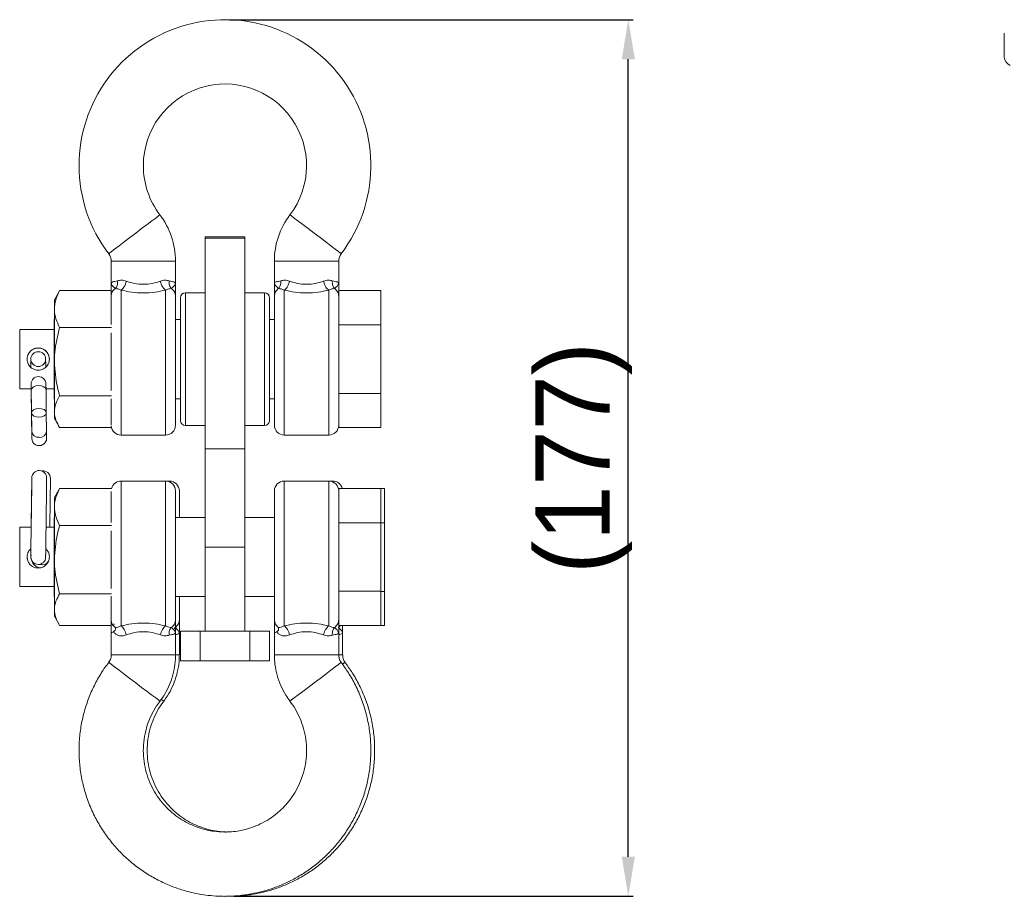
# Model space of a CAD drawing. Header units: millimetres. Extents: x 249 to 2086, y 62 to 446.
# Tile 3 of 6: x 1270 to 1469, y 242 to 419. Entities that reach past the tile are written whole.
import ezdxf

# ---------------------------------------------------------------- set-up
doc = ezdxf.new("R2010")
doc.units = ezdxf.units.MM
doc.header["$PDSIZE"] = -1
doc.dimstyles.new('ISO-25', dxfattribs={"dimtxt": 2.5, "dimasz": 2.5, "dimexe": 1.25, "dimexo": 0.625, "dimtad": 1, "dimtxsty": 'Standard', "dimcen": 2.5, "dimadec": 0, "dimazin": 0, "dimtfac": 1, "dimtmove": 0, "dimatfit": 3, "dimfxl": 0, "dimarcsym": 0})

# ---------------------------------------------------------------- blocks, each defined once
blk = doc.blocks.new('*D6')
at = {"color": 0, "lineweight": -2}
for p, q in [((1312.11, 419.37), (1393.67, 419.37)), ((1392.67, 250.08), (1392.67, 411.37)), ((1312.89, 242.08), (1393.67, 242.08))]:
    blk.add_line(p, q, dxfattribs=at)
at = {"color": 0}
for points in [[(1391.34, 411.37), (1394, 411.37), (1392.67, 419.37)], [(1391.34, 250.08), (1394, 250.08), (1392.67, 242.08)]]:
    blk.add_solid(points, dxfattribs=at)
at = {"layer": 'Defpoints', "color": 0}
for p in [(1311.11, 419.37), (1392.67, 419.37), (1311.89, 242.08)]:
    blk.add_point(p, dxfattribs=at)
at = {"color": 0, "insert": (1383.65, 330.72), "char_height": 15, "attachment_point": 5, "rotation": 90}
blk.add_mtext('(177)', dxfattribs=at)

msp = doc.modelspace()

# ---------------------------------------------------------------- linework, layer by layer
at = {"color": 7, "linetype": 'Continuous', "lineweight": 15}
for p, q in [((1468.7, 416.67), (1468.7, 411.77)), ((1315.11, 375.45), (1307.11, 375.45)), ((1307.11, 375.18), (1307.11, 375.45)), ((1315.11, 375.18), (1307.11, 375.18)), ((1307.11, 375.18), (1307.11, 332.6)), ((1315.11, 375.45), (1315.11, 375.18)), ((1315.11, 375.18), (1315.11, 332.6)), ((1288.11, 370.54), (1288.11, 366.07)), ((1301.11, 366.07), (1301.11, 370.54)), ((1321.11, 370.54), (1321.11, 366.07)), ((1334.11, 366.07), (1334.11, 370.54)), ((1277.69, 364.57), (1277.54, 364.25)), ((1288.11, 364.57), (1277.69, 364.57)), ((1334.11, 364.58), (1342.61, 364.58)), ((1342.61, 357.65), (1342.61, 364.58)), ((1277.51, 364.27), (1276.62, 362.72)), ((1276.62, 360.84), (1276.62, 362.72)), ((1302.11, 362.2), (1302.11, 363.12)), ((1307.11, 364.12), (1303.11, 364.12)), ((1319.11, 364.12), (1315.11, 364.12)), ((1320.11, 363.12), (1320.11, 362.2)), ((1334.11, 357.65), (1334.11, 363.26)), ((1276.62, 350.2), (1276.62, 360.84)), ((1302.11, 338.32), (1302.11, 362.2)), ((1320.11, 362.2), (1320.11, 338.32)), ((1276.62, 358.72), (1276.61, 358.72)), ((1276.61, 358.72), (1276.61, 350.73)), ((1302.11, 358.72), (1301.11, 358.72)), ((1321.11, 358.72), (1320.11, 358.72)), ((1276.61, 356.72), (1269.61, 356.72)), ((1269.61, 356.72), (1269.61, 350.73)), ((1288.17, 357.12), (1277.69, 357.12)), ((1334.11, 357.65), (1342.61, 357.65)), ((1334.11, 343.8), (1334.11, 357.65)), ((1342.61, 343.8), (1342.61, 357.65)), ((1269.61, 350.73), (1269.61, 344.72)), ((1271.86, 350.73), (1271.86, 350.72)), ((1274.86, 350.72), (1274.86, 350.73)), ((1276.61, 350.73), (1276.61, 342.72)), ((1276.62, 340.08), (1276.62, 350.2)), ((1269.61, 344.72), (1271.93, 344.72)), ((1271.92, 345.5), (1271.96, 341.92)), ((1271.93, 344.72), (1271.96, 341.9)), ((1271.93, 344.72), (1272.03, 336.12)), ((1271.93, 344.46), (1271.99, 339.85)), ((1274.93, 344.72), (1276.61, 344.72)), ((1274.99, 339.88), (1274.93, 344.5)), ((1276.61, 342.72), (1276.62, 342.72)), ((1288.17, 343.28), (1277.69, 343.28)), ((1301.11, 342.72), (1302.11, 342.72)), ((1320.11, 342.72), (1321.11, 342.72)), ((1334.11, 343.8), (1342.61, 343.8)), ((1334.11, 336.87), (1334.11, 343.8)), ((1342.61, 336.87), (1342.61, 343.8)), ((1275.03, 336.16), (1274.99, 339.87)), ((1276.62, 338.72), (1276.62, 340.08)), ((1276.62, 338.72), (1277.51, 337.19)), ((1288.17, 336.88), (1277.69, 336.88)), ((1303.11, 337.32), (1307.11, 337.32)), ((1315.11, 337.32), (1319.11, 337.32)), ((1334.11, 336.87), (1342.61, 336.87)), ((1290.11, 335.37), (1299.11, 335.37)), ((1323.11, 335.37), (1332.11, 335.37)), ((1307.11, 332.6), (1315.11, 332.6)), ((1307.11, 312.71), (1307.11, 332.6)), ((1315.11, 332.6), (1315.11, 312.71)), ((1272.03, 325.3), (1271.93, 316.25)), ((1277.53, 324.24), (1277.69, 324.57)), ((1288.17, 324.57), (1277.69, 324.57)), ((1299.11, 326.07), (1290.11, 326.07)), ((1299.89, 326.07), (1299.11, 326.07)), ((1332.11, 326.07), (1323.11, 326.07)), ((1332.89, 326.07), (1332.11, 326.07)), ((1334.11, 317.64), (1334.11, 324.58)), ((1334.11, 324.58), (1342.61, 324.58)), ((1342.61, 324.58), (1343.39, 324.58)), ((1342.61, 317.64), (1342.61, 324.58)), ((1343.39, 317.61), (1343.39, 324.58)), ((1277.51, 324.26), (1276.62, 322.72)), ((1276.62, 320.83), (1276.62, 322.72)), ((1271.99, 321.63), (1271.93, 317.01)), ((1271.99, 321.66), (1271.99, 321.63)), ((1276.62, 310.18), (1276.62, 320.83)), ((1271.96, 319.55), (1271.92, 315.74)), ((1271.96, 319.54), (1271.93, 316.72)), ((1271.97, 319.74), (1271.97, 319.7)), ((1276.62, 318.72), (1276.61, 318.72)), ((1276.61, 318.72), (1276.61, 302.72)), ((1307.11, 318.72), (1301.11, 318.72)), ((1321.11, 318.72), (1315.11, 318.72)), ((1271.93, 316.72), (1269.61, 316.72)), ((1269.61, 316.72), (1269.61, 304.72)), ((1276.61, 316.72), (1274.93, 316.72)), ((1288.17, 317.1), (1277.69, 317.1)), ((1334.11, 317.64), (1342.61, 317.64)), ((1334.11, 303.78), (1334.11, 317.64)), ((1342.61, 303.78), (1342.61, 317.64)), ((1342.61, 317.61), (1343.39, 317.61)), ((1343.39, 303.75), (1343.39, 317.61)), ((1271.92, 315.59), (1271.92, 315.56)), ((1315.11, 312.71), (1307.11, 312.71)), ((1307.11, 312.71), (1307.11, 295.72)), ((1315.11, 312.71), (1315.11, 295.72)), ((1271.11, 310.73), (1271.2, 310.17)), ((1271.86, 310.76), (1271.86, 310.69)), ((1271.89, 310.7), (1271.95, 311.06)), ((1276.62, 300.07), (1276.62, 310.18)), ((1269.61, 304.72), (1276.61, 304.72)), ((1276.61, 302.72), (1276.62, 302.72)), ((1288.17, 303.26), (1277.69, 303.26)), ((1301.11, 302.72), (1307.11, 302.72)), ((1315.11, 302.72), (1321.11, 302.72)), ((1342.61, 303.78), (1334.11, 303.78)), ((1334.11, 298.18), (1334.11, 303.78)), ((1342.61, 296.87), (1342.61, 303.78)), ((1343.39, 303.75), (1342.61, 303.75)), ((1343.39, 296.87), (1343.39, 303.75)), ((1276.62, 298.72), (1276.62, 300.07)), ((1276.62, 298.72), (1277.51, 297.19)), ((1288.11, 296.88), (1277.69, 296.88)), ((1288.72, 297.21), (1288.55, 296.88)), ((1334.11, 296.87), (1342.61, 296.87)), ((1342.61, 296.87), (1343.39, 296.87)), ((1288.11, 295.37), (1288.11, 290.91)), ((1300.87, 296.15), (1301.05, 296.45)), ((1301.11, 290.91), (1301.11, 295.37)), ((1301.89, 290.91), (1301.89, 295.37)), ((1302.11, 289.72), (1302.11, 295.72)), ((1302.11, 295.72), (1306.11, 295.72)), ((1306.11, 295.72), (1306.11, 289.72)), ((1306.11, 295.72), (1316.11, 295.72)), ((1315.11, 295.72), (1307.11, 295.72)), ((1316.11, 289.72), (1316.11, 295.72)), ((1316.11, 295.72), (1320.11, 295.72)), ((1320.11, 295.72), (1320.11, 289.72)), ((1321.11, 295.37), (1321.11, 290.91)), ((1334.11, 290.91), (1334.11, 295.37)), ((1334.89, 290.91), (1334.89, 295.37)), ((1306.11, 289.72), (1302.11, 289.72)), ((1306.11, 289.72), (1316.11, 289.72)), ((1320.11, 289.72), (1316.11, 289.72)), ((1311.1, 242.09), (1311.34, 242.09))]:
    msp.add_line(p, q, dxfattribs=at)
at = {"color": 8, "linetype": 'Continuous', "lineweight": 15}
for p, q in [((1290.11, 335.37), (1290.11, 364.69)), ((1299.11, 335.37), (1299.11, 364.69)), ((1323.11, 335.37), (1323.11, 364.69)), ((1332.11, 335.37), (1332.11, 364.69)), ((1303.11, 364.12), (1303.11, 363.13)), ((1303.11, 363.13), (1303.11, 337.32)), ((1319.11, 363.13), (1319.11, 364.12)), ((1319.11, 337.32), (1319.11, 363.13)), ((1290.11, 296.76), (1290.11, 326.07)), ((1299.11, 296.76), (1299.11, 326.07)), ((1299.89, 325.92), (1299.89, 326.07)), ((1323.11, 296.76), (1323.11, 326.07)), ((1332.11, 296.76), (1332.11, 326.07)), ((1332.89, 325.92), (1332.89, 326.07)), ((1271.97, 319.59), (1271.96, 319.55)), ((1271.93, 317.03), (1271.93, 317.01))]:
    msp.add_line(p, q, dxfattribs=at)
at = {"color": 8, "linetype": 'Continuous', "lineweight": 15, "flags": 128}
for points in [[(1287.6, 372.05), (1287.74, 372.16), (1288.15, 372.47), (1288.81, 372.97), (1289.69, 373.64), (1290.73, 374.42), (1291.88, 375.3), (1293.08, 376.21), (1294.27, 377.11), (1295.37, 377.94), (1296.33, 378.67), (1297.11, 379.26), (1297.65, 379.67), (1297.92, 379.88), (1297.96, 379.91)], [(1324.26, 379.91), (1324.29, 379.88), (1324.57, 379.67), (1325.11, 379.26), (1325.88, 378.67), (1326.85, 377.94), (1327.95, 377.11), (1329.14, 376.21), (1330.34, 375.3), (1331.49, 374.42), (1332.53, 373.64), (1333.4, 372.97), (1334.07, 372.47), (1334.48, 372.16), (1334.62, 372.05)], [(1288.11, 370.54), (1288.15, 370.54), (1288.5, 370.54), (1289.18, 370.54), (1290.15, 370.54), (1291.36, 370.54), (1292.74, 370.54), (1294.23, 370.54), (1295.74, 370.54), (1297.18, 370.54), (1298.49, 370.54), (1299.59, 370.54), (1300.42, 370.54), (1300.93, 370.54), (1301.11, 370.54)], [(1321.11, 370.54), (1321.28, 370.54), (1321.8, 370.54), (1322.63, 370.54), (1323.73, 370.54), (1325.03, 370.54), (1326.48, 370.54), (1327.99, 370.54), (1329.47, 370.54), (1330.86, 370.54), (1332.07, 370.54), (1333.04, 370.54), (1333.72, 370.54), (1334.06, 370.54), (1334.11, 370.54)], [(1271.93, 344.46), (1272.04, 344.81), (1272.37, 345.1), (1272.85, 345.31), (1273.42, 345.38)], [(1273.42, 345.38), (1274, 345.32), (1274.49, 345.13), (1274.82, 344.84), (1274.93, 344.5)], [(1301.11, 290.91), (1300.93, 290.91), (1300.42, 290.9), (1299.59, 290.9), (1298.49, 290.9), (1297.18, 290.9), (1295.74, 290.9), (1294.23, 290.9), (1292.74, 290.9), (1291.36, 290.9), (1290.15, 290.9), (1289.18, 290.9), (1288.5, 290.9), (1288.15, 290.91), (1288.11, 290.91)], [(1334.11, 290.91), (1334.06, 290.91), (1333.72, 290.9), (1333.04, 290.9), (1332.07, 290.9), (1330.86, 290.9), (1329.47, 290.9), (1327.99, 290.9), (1326.48, 290.9), (1325.03, 290.9), (1323.73, 290.9), (1322.63, 290.9), (1321.8, 290.9), (1321.28, 290.91), (1321.11, 290.91)], [(1297.96, 281.54), (1297.92, 281.57), (1297.65, 281.78), (1297.11, 282.19), (1296.33, 282.77), (1295.37, 283.5), (1294.27, 284.34), (1293.08, 285.23), (1291.88, 286.14), (1290.73, 287.02), (1289.69, 287.81), (1288.81, 288.47), (1288.15, 288.98), (1287.74, 289.29), (1287.6, 289.4)], [(1334.62, 289.4), (1334.48, 289.29), (1334.07, 288.98), (1333.4, 288.47), (1332.53, 287.81), (1331.49, 287.02), (1330.34, 286.14), (1329.14, 285.23), (1327.95, 284.34), (1326.85, 283.5), (1325.88, 282.77), (1325.11, 282.19), (1324.57, 281.78), (1324.29, 281.57), (1324.26, 281.54)]]:
    msp.add_lwpolyline(points, dxfattribs=at)
at = {"color": 7, "linetype": 'Continuous', "lineweight": 15, "flags": 128}
for points in [[(1271.86, 350.7), (1271.86, 350.5), (1271.87, 349.91), (1271.88, 349.19)], [(1274.88, 349.22), (1274.87, 349.95), (1274.86, 350.54), (1274.86, 350.73)], [(1271.92, 345.66), (1271.92, 345.64), (1271.92, 345.58), (1271.92, 345.48), (1271.92, 345.35), (1271.93, 345.17), (1271.93, 344.97), (1271.93, 344.73), (1271.93, 344.46)], [(1271.93, 344.72), (1271.93, 344.48), (1271.95, 342.7), (1271.98, 340.92), (1272, 339.23), (1272.01, 337.72), (1272.03, 336.45), (1272.04, 335.5), (1272.05, 334.91), (1272.05, 334.7)], [(1274.93, 344.5), (1274.93, 344.76), (1274.93, 345), (1274.92, 345.21), (1274.92, 345.38), (1274.92, 345.52), (1274.92, 345.62), (1274.92, 345.68), (1274.92, 345.7)], [(1271.96, 341.92), (1271.96, 341.88), (1271.97, 341.85), (1271.97, 341.82), (1271.97, 341.8), (1271.97, 341.78), (1271.97, 341.77), (1271.97, 341.76), (1271.97, 341.75)], [(1273.5, 338.96), (1272.93, 339.02), (1272.44, 339.21), (1272.11, 339.5), (1271.99, 339.85), (1272.1, 340.19), (1272.42, 340.49), (1272.91, 340.69), (1273.48, 340.76), (1274.05, 340.7), (1274.54, 340.51), (1274.87, 340.22), (1274.99, 339.88), (1274.88, 339.54), (1274.56, 339.24), (1274.07, 339.04), (1273.5, 338.96)], [(1272.03, 336.12), (1272.04, 335.8), (1272.04, 335.51), (1272.04, 335.27), (1272.05, 335.07), (1272.05, 334.91), (1272.05, 334.8), (1272.05, 334.73), (1272.05, 334.7)], [(1275.05, 334.74), (1275.05, 334.76), (1275.05, 334.83), (1275.05, 334.95), (1275.05, 335.1), (1275.04, 335.31), (1275.04, 335.55), (1275.04, 335.83), (1275.03, 336.16)], [(1272.05, 326.71), (1272.05, 326.51), (1272.04, 325.92), (1272.03, 324.96), (1272.01, 323.7), (1272, 322.18), (1271.98, 320.49), (1271.95, 318.71), (1271.93, 316.93), (1271.91, 315.24), (1271.89, 313.72), (1271.88, 312.46), (1271.87, 311.5), (1271.86, 310.91), (1271.86, 310.71)], [(1272.05, 326.71), (1272.05, 326.69), (1272.05, 326.62), (1272.05, 326.51), (1272.05, 326.35), (1272.04, 326.15), (1272.04, 325.9), (1272.04, 325.62), (1272.03, 325.3)], [(1274.86, 310.67), (1274.86, 310.87), (1274.87, 311.47), (1274.88, 312.42), (1274.89, 313.69), (1274.91, 315.2), (1274.93, 316.89), (1274.95, 318.67), (1274.98, 320.45), (1275, 322.14), (1275.01, 323.66), (1275.03, 324.93), (1275.04, 325.88), (1275.05, 326.47), (1275.05, 326.67)], [(1275.71, 316.72), (1275.71, 316.83), (1275.73, 318.61), (1275.76, 320.39), (1275.78, 322.08), (1275.79, 323.59), (1275.81, 324.86), (1275.82, 325.81), (1275.83, 326.41), (1275.83, 326.61)], [(1271.97, 319.7), (1271.97, 319.7), (1271.97, 319.69), (1271.97, 319.68), (1271.97, 319.66), (1271.97, 319.64), (1271.97, 319.61), (1271.96, 319.58), (1271.96, 319.54)], [(1271.97, 319.7), (1271.97, 319.7), (1271.97, 319.69), (1271.97, 319.68), (1271.97, 319.66), (1271.97, 319.64), (1271.97, 319.62), (1271.96, 319.59), (1271.96, 319.55)], [(1271.93, 317.01), (1271.93, 316.75), (1271.93, 316.72)], [(1271.93, 316.25), (1271.92, 316.1), (1271.92, 315.97), (1271.92, 315.86), (1271.92, 315.76), (1271.92, 315.69), (1271.92, 315.63), (1271.92, 315.6), (1271.92, 315.59)], [(1271.92, 315.74), (1271.92, 315.71), (1271.92, 315.68), (1271.92, 315.65), (1271.92, 315.63), (1271.92, 315.61), (1271.92, 315.6), (1271.92, 315.59), (1271.92, 315.59)], [(1271.86, 310.82), (1271.86, 310.77), (1271.86, 310.76)]]:
    msp.add_lwpolyline(points, dxfattribs=at)
at = {"color": 7, "linetype": 'Continuous', "lineweight": 15}
msp.add_circle((1273.36, 350.73), 1.5, dxfattribs=at)
for centre, radius, start, end in [((1311.11, 389.87), 29.5, 322.8327, 180), ((1470.7, 411.97), 2.01, 185.6945, 245.6254), ((1311.11, 389.87), 16.5, 322.8327, 180), ((1311.11, 389.87), 29.5, 180, 217.1673), ((1311.11, 389.87), 16.5, 180, 217.1673), ((1285.61, 370.54), 15.5, 0, 37.1673), ((1336.61, 370.54), 15.5, 142.8327, 180), ((1285.61, 370.54), 2.5, 0, 37.1673), ((1336.61, 370.54), 2.5, 142.8327, 180), ((1303.11, 363.12), 1, 90, 180), ((1319.11, 363.12), 1, 0, 90), ((1273.36, 350.72), 2.25, 359.9992, 180.0008), ((1273.42, 345.68), 1.5, 0.6899, 180.6899), ((1290.11, 337.37), 2, 185.0452, 270), ((1299.11, 337.37), 2, 270, 0), ((1303.11, 338.32), 1, 180, 270), ((1319.11, 338.32), 1, 270, 0), ((1323.11, 337.37), 2, 180, 270), ((1332.11, 337.37), 2, 270, 0), ((1273.55, 334.72), 1.5, 180.6899, 0.6899), ((1273.55, 326.69), 1.5, 359.3101, 179.3101), ((1274.33, 326.62), 1.5, 359.3101, 100.1485), ((1290.11, 324.07), 2, 90, 165.799), ((1299.11, 324.07), 2, 0, 90), ((1299.89, 324.07), 2, 0, 90), ((1323.11, 324.07), 2, 90, 180), ((1332.11, 324.07), 2, 0, 90), ((1332.89, 324.07), 2, 14.6669, 90), ((1273.36, 310.69), 1.5, 179.3101, 359.3101), ((1273.36, 310.69), 1.5, 180.0001, 269.31), ((1274.14, 310.62), 1.5, 249.9474, 330.074)]:
    msp.add_arc(centre, radius, start, end, dxfattribs=at)
at = {"color": 8, "linetype": 'Continuous', "lineweight": 15}
for centre, radius, start, end in [((1273.36, 350.72), 1.5, 180, 360), ((1273.41, 336.29), 1.39, 186.7823, 275.6998), ((1273.65, 336.29), 1.39, 265.6801, 354.597), ((1301.07, 322.12), 31.22, 270.1717, 271.5077), ((1334.25, 309.71), 18.81, 269.72, 271.9532), ((1309.91, 321.62), 41.08, 307.2942, 308.3473), ((1310.95, 298.61), 20.98, 232.6705, 234.4247)]:
    msp.add_arc(centre, radius, start, end, dxfattribs=at)
at = {"color": 7, "linetype": 'Continuous', "lineweight": 15}
for points, knots in [([(1288.11, 366.07), (1288.17, 366.17), (1288.28, 366.37), (1289.02, 366.48), (1289.39, 366.54)], [0, 0, 0, 0, 0.501946, 1, 1, 1, 1]), ([(1289.39, 366.54), (1289.39, 366.2), (1289.4, 365.6), (1289.09, 365.17), (1288.95, 364.99)], [0, 0, 0, 0, 0.558979, 1, 1, 1, 1]), ([(1289.39, 366.54), (1289.65, 366.62), (1290.17, 366.78), (1290.83, 366.6), (1291.17, 366.51)], [0, 0, 0, 0, 0.499779, 1, 1, 1, 1]), ([(1291.17, 366.51), (1291.11, 366.29), (1291, 365.85), (1290.71, 365.31), (1290.41, 364.91), (1290.21, 364.76), (1290.11, 364.69)], [0, 0, 0, 0, 0.2797888, 0.5595608, 0.7797625, 1, 1, 1, 1]), ([(1291.17, 366.51), (1291.7, 366.33), (1292.75, 365.98), (1294.61, 365.79), (1296.47, 365.98), (1297.52, 366.33), (1298.05, 366.51)], [0, 0, 0, 0, 0.251546, 0.499999, 0.748458, 1, 1, 1, 1]), ([(1298.05, 366.51), (1298.38, 366.6), (1299.05, 366.78), (1299.56, 366.62), (1299.82, 366.54)], [0, 0, 0, 0, 0.50022, 1, 1, 1, 1]), ([(1298.05, 366.51), (1298.11, 366.29), (1298.22, 365.85), (1298.5, 365.31), (1298.81, 364.91), (1299.01, 364.76), (1299.11, 364.69)], [0, 0, 0, 0, 0.279789, 0.559561, 0.779763, 1, 1, 1, 1]), ([(1299.82, 366.54), (1300.01, 366.49), (1300.4, 366.4), (1300.95, 366.35), (1301.05, 366.18), (1301.11, 366.07)], [0, 0, 0, 0, 0.248832, 0.498937, 1, 1, 1, 1]), ([(1299.82, 366.54), (1299.82, 366.2), (1299.82, 365.6), (1300.13, 365.17), (1300.27, 364.99)], [0, 0, 0, 0, 0.558979, 1, 1, 1, 1]), ([(1321.11, 366.07), (1321.17, 366.17), (1321.28, 366.37), (1322.02, 366.48), (1322.39, 366.54)], [0, 0, 0, 0, 0.501946, 1, 1, 1, 1]), ([(1322.39, 366.54), (1322.39, 366.2), (1322.4, 365.6), (1322.09, 365.17), (1321.95, 364.99)], [0, 0, 0, 0, 0.558979, 1, 1, 1, 1]), ([(1322.39, 366.54), (1322.65, 366.62), (1323.17, 366.78), (1323.83, 366.6), (1324.17, 366.51)], [0, 0, 0, 0, 0.4997799, 1, 1, 1, 1]), ([(1324.17, 366.51), (1324.11, 366.29), (1324, 365.85), (1323.71, 365.31), (1323.41, 364.91), (1323.21, 364.76), (1323.11, 364.69)], [0, 0, 0, 0, 0.279789, 0.559561, 0.779763, 1, 1, 1, 1]), ([(1324.17, 366.51), (1324.7, 366.33), (1325.75, 365.98), (1327.61, 365.79), (1329.47, 365.98), (1330.52, 366.33), (1331.05, 366.51)], [0, 0, 0, 0, 0.251546, 0.500001, 0.748458, 1, 1, 1, 1]), ([(1331.05, 366.51), (1331.38, 366.6), (1332.05, 366.78), (1332.56, 366.62), (1332.82, 366.54)], [0, 0, 0, 0, 0.500221, 1, 1, 1, 1]), ([(1331.05, 366.51), (1331.11, 366.29), (1331.22, 365.85), (1331.5, 365.31), (1331.81, 364.91), (1332.01, 364.76), (1332.11, 364.69)], [0, 0, 0, 0, 0.2797888, 0.5595608, 0.7797625, 1, 1, 1, 1]), ([(1332.82, 366.54), (1333.01, 366.49), (1333.4, 366.4), (1333.95, 366.35), (1334.05, 366.18), (1334.11, 366.07)], [0, 0, 0, 0, 0.248832, 0.498937, 1, 1, 1, 1]), ([(1332.82, 366.54), (1332.82, 366.2), (1332.82, 365.6), (1333.13, 365.17), (1333.27, 364.99)], [0, 0, 0, 0, 0.5589789, 1, 1, 1, 1]), ([(1277.69, 364.57), (1277.4, 363.96), (1276.79, 362.74), (1276.68, 361.48), (1276.62, 360.84)], [0, 0, 0, 0, 0.495458, 1, 1, 1, 1]), ([(1288.11, 366.07), (1288.16, 365.93), (1288.26, 365.62), (1288.71, 365.21), (1288.95, 364.99)], [0, 0, 0, 0, 0.456146, 1, 1, 1, 1]), ([(1288.11, 366.07), (1288.11, 365.76), (1288.11, 365.12), (1288.11, 364.09), (1288.11, 363.65), (1288.11, 363.44)], [0, 0, 0, 0, 0.33334, 0.675353, 1, 1, 1, 1]), ([(1288.95, 364.99), (1288.83, 364.89), (1288.58, 364.7), (1288.32, 364.32), (1288.14, 363.89), (1288.12, 363.59), (1288.11, 363.44)], [0, 0, 0, 0, 0.250001, 0.500002, 0.749999, 1, 1, 1, 1]), ([(1288.95, 364.99), (1289.11, 364.98), (1289.44, 364.97), (1289.89, 364.78), (1290.11, 364.69)], [0, 0, 0, 0, 0.513803, 1, 1, 1, 1]), ([(1290.11, 364.69), (1290.81, 364.53), (1292.22, 364.22), (1294.61, 364.05), (1297, 364.22), (1298.41, 364.53), (1299.11, 364.69)], [0, 0, 0, 0, 0.247691, 0.5, 0.752314, 1, 1, 1, 1]), ([(1299.11, 364.69), (1299.33, 364.78), (1299.78, 364.97), (1300.1, 364.98), (1300.27, 364.99)], [0, 0, 0, 0, 0.486197, 1, 1, 1, 1]), ([(1300.27, 364.99), (1300.51, 365.21), (1300.95, 365.62), (1301.06, 365.93), (1301.11, 366.07)], [0, 0, 0, 0, 0.543857, 1, 1, 1, 1]), ([(1301.11, 363.44), (1301.1, 363.59), (1301.08, 363.89), (1300.9, 364.32), (1300.64, 364.7), (1300.39, 364.89), (1300.27, 364.99)], [0, 0, 0, 0, 0.2500007, 0.4999981, 0.7499993, 1, 1, 1, 1]), ([(1301.11, 363.44), (1301.11, 363.65), (1301.11, 364.09), (1301.11, 365.12), (1301.11, 365.76), (1301.11, 366.07)], [0, 0, 0, 0, 0.324625, 0.666606, 1, 1, 1, 1]), ([(1321.11, 366.07), (1321.16, 365.93), (1321.26, 365.62), (1321.71, 365.21), (1321.95, 364.99)], [0, 0, 0, 0, 0.456146, 1, 1, 1, 1]), ([(1321.11, 366.07), (1321.11, 365.76), (1321.11, 365.12), (1321.11, 364.09), (1321.11, 363.65), (1321.11, 363.44)], [0, 0, 0, 0, 0.33334, 0.675353, 1, 1, 1, 1]), ([(1321.95, 364.99), (1321.83, 364.89), (1321.58, 364.7), (1321.32, 364.32), (1321.14, 363.89), (1321.12, 363.59), (1321.11, 363.44)], [0, 0, 0, 0, 0.250001, 0.500002, 0.749999, 1, 1, 1, 1]), ([(1321.95, 364.99), (1322.11, 364.98), (1322.44, 364.97), (1322.89, 364.78), (1323.11, 364.69)], [0, 0, 0, 0, 0.513803, 1, 1, 1, 1]), ([(1323.11, 364.69), (1323.81, 364.53), (1325.22, 364.22), (1327.61, 364.05), (1330, 364.22), (1331.41, 364.53), (1332.11, 364.69)], [0, 0, 0, 0, 0.24769, 0.5, 0.752314, 1, 1, 1, 1]), ([(1332.11, 364.69), (1332.33, 364.78), (1332.78, 364.97), (1333.1, 364.98), (1333.27, 364.99)], [0, 0, 0, 0, 0.486197, 1, 1, 1, 1]), ([(1333.27, 364.99), (1333.51, 365.21), (1333.95, 365.62), (1334.06, 365.93), (1334.11, 366.07)], [0, 0, 0, 0, 0.543857, 1, 1, 1, 1]), ([(1334.11, 363.44), (1334.1, 363.59), (1334.08, 363.89), (1333.9, 364.32), (1333.64, 364.7), (1333.39, 364.89), (1333.27, 364.99)], [0, 0, 0, 0, 0.250001, 0.499998, 0.749999, 1, 1, 1, 1]), ([(1334.11, 363.44), (1334.11, 363.65), (1334.11, 364.09), (1334.11, 365.12), (1334.11, 365.76), (1334.11, 366.07)], [0, 0, 0, 0, 0.324631, 0.666612, 1, 1, 1, 1]), ([(1288.11, 363.44), (1288.11, 363.17), (1288.11, 362.64), (1288.11, 361.37), (1288.11, 359.72), (1288.11, 358.45), (1288.11, 357.71), (1288.11, 357.7)], [0, 0, 0, 0, 0.235233, 0.481833, 0.736639, 0.995756, 1, 1, 1, 1]), ([(1301.11, 337.37), (1301.11, 337.37), (1301.11, 337.32), (1301.11, 337.53), (1301.11, 338.08), (1301.11, 339.11), (1301.11, 340.52), (1301.11, 342.29), (1301.11, 344.3), (1301.11, 346.44), (1301.11, 348.65), (1301.11, 350.92), (1301.11, 353.25), (1301.11, 355.57), (1301.11, 357.77), (1301.11, 359.74), (1301.11, 361.36), (1301.11, 362.64), (1301.11, 363.18), (1301.11, 363.44)], [0, 0, 0, 0, 0.000038, 0.059094, 0.121005, 0.184975, 0.250028, 0.315081, 0.379052, 0.440962, 0.500019, 0.559075, 0.620986, 0.684957, 0.750009, 0.815062, 0.879033, 0.940943, 1, 1, 1, 1]), ([(1321.11, 363.44), (1321.11, 363.18), (1321.11, 362.64), (1321.11, 361.36), (1321.11, 359.74), (1321.11, 357.77), (1321.11, 355.57), (1321.11, 353.25), (1321.11, 350.92), (1321.11, 348.65), (1321.11, 346.44), (1321.11, 344.3), (1321.11, 342.29), (1321.11, 340.52), (1321.11, 339.11), (1321.11, 338.08), (1321.11, 337.53), (1321.11, 337.32), (1321.11, 337.37), (1321.11, 337.37)], [0, 0, 0, 0, 0.0590566, 0.120967, 0.1849377, 0.2499906, 0.3150435, 0.3790142, 0.4409246, 0.4999813, 0.5590378, 0.6209482, 0.6849189, 0.7499718, 0.8150248, 0.8789955, 0.9409059, 0.9999624, 1, 1, 1, 1]), ([(1334.11, 343.97), (1334.11, 344.1), (1334.11, 344.87), (1334.11, 346.45), (1334.11, 348.65), (1334.11, 350.92), (1334.11, 353.25), (1334.11, 355.57), (1334.11, 357.77), (1334.11, 359.74), (1334.11, 361.36), (1334.11, 362.64), (1334.11, 363.18), (1334.11, 363.44)], [0, 0, 0, 0, 0.019096, 0.116895, 0.210186, 0.303477, 0.401276, 0.50233, 0.605093, 0.707856, 0.80891, 0.906709, 1, 1, 1, 1]), ([(1276.62, 360.84), (1276.62, 360.75), (1276.63, 360.09), (1276.87, 358.83), (1277.42, 357.69), (1277.69, 357.12)], [0, 0, 0, 0, 0.070098, 0.530789, 1, 1, 1, 1]), ([(1277.69, 357.12), (1277.27, 355.45), (1276.7, 353.17), (1276.64, 350.83), (1276.62, 350.2)], [0, 0, 0, 0, 0.731367, 1, 1, 1, 1]), ([(1288.11, 356.02), (1288.11, 355.86), (1288.11, 354.98), (1288.11, 353.24), (1288.11, 350.93), (1288.11, 348.65), (1288.11, 346.46), (1288.11, 345), (1288.11, 344.35), (1288.11, 344.35)], [0, 0, 0, 0, 0.0453146, 0.2449566, 0.4381683, 0.6224744, 0.8067797, 0.9999919, 1, 1, 1, 1]), ([(1271.11, 350.73), (1271.13, 350.97), (1271.18, 351.46), (1271.54, 352.11), (1272.08, 352.63), (1272.78, 352.95), (1273.54, 353.01), (1274.25, 352.83), (1274.87, 352.44), (1275.35, 351.86), (1275.57, 351.25), (1275.63, 350.61), (1275.53, 349.99), (1275.18, 349.34), (1274.64, 348.82), (1273.99, 348.53), (1273.3, 348.44), (1272.63, 348.56), (1271.98, 348.9), (1271.46, 349.44), (1271.16, 350.09), (1271.12, 350.54), (1271.11, 350.73)], [0, 0, 0, 0, 0.051203, 0.102331, 0.155431, 0.210518, 0.263316, 0.312979, 0.36361, 0.417638, 0.472465, 0.499965, 0.551168, 0.602296, 0.655396, 0.710483, 0.749983, 0.801043, 0.852013, 0.905295, 0.960354, 1, 1, 1, 1]), ([(1276.62, 350.2), (1276.74, 348.46), (1276.9, 346.11), (1277.53, 343.86), (1277.69, 343.28)], [0, 0, 0, 0, 0.742449, 1, 1, 1, 1]), ([(1277.69, 343.28), (1277.4, 342.76), (1276.79, 341.71), (1276.68, 340.63), (1276.62, 340.08)], [0, 0, 0, 0, 0.4954581, 1, 1, 1, 1]), ([(1288.11, 342.72), (1288.11, 342.6), (1288.11, 341.78), (1288.11, 340.54), (1288.11, 339.1), (1288.11, 338.09), (1288.11, 337.53), (1288.11, 337.32), (1288.11, 337.37), (1288.11, 337.37)], [0, 0, 0, 0, 0.037095, 0.235901, 0.434706, 0.630204, 0.819405, 0.999885, 1, 1, 1, 1]), ([(1334.11, 337.37), (1334.11, 337.37), (1334.11, 337.32), (1334.11, 337.53), (1334.11, 338.08), (1334.11, 339.11), (1334.11, 340.53), (1334.11, 342.06), (1334.11, 343.19), (1334.11, 343.62)], [0, 0, 0, 0, 0.000106, 0.16608, 0.340075, 0.519861, 0.702688, 0.885515, 1, 1, 1, 1]), ([(1276.62, 340.08), (1276.62, 340), (1276.63, 339.43), (1276.87, 338.35), (1277.42, 337.37), (1277.69, 336.88)], [0, 0, 0, 0, 0.0700986, 0.5307889, 1, 1, 1, 1]), ([(1276.62, 320.83), (1276.62, 320.92), (1276.63, 321.59), (1276.87, 322.86), (1277.42, 323.99), (1277.69, 324.57)], [0, 0, 0, 0, 0.0701, 0.5307898, 1, 1, 1, 1]), ([(1288.11, 323.95), (1288.11, 323.93), (1288.11, 323.86), (1288.11, 323.33), (1288.11, 322.34), (1288.11, 320.91), (1288.11, 319.34), (1288.11, 318.15), (1288.11, 317.66)], [0, 0, 0, 0, 0.0584418, 0.2516548, 0.4512972, 0.6543164, 0.8573362, 1, 1, 1, 1]), ([(1301.11, 298.01), (1301.11, 298.27), (1301.11, 298.8), (1301.11, 300.08), (1301.11, 301.7), (1301.11, 303.67), (1301.11, 305.86), (1301.11, 308.19), (1301.11, 310.51), (1301.11, 312.78), (1301.11, 315), (1301.11, 317.14), (1301.11, 319.15), (1301.11, 320.92), (1301.11, 322.33), (1301.11, 323.36), (1301.11, 323.91), (1301.11, 324.14), (1301.11, 324.07), (1301.11, 324.07)], [0, 0, 0, 0, 0.059035, 0.120922, 0.184869, 0.249898, 0.314927, 0.378874, 0.440762, 0.499796, 0.558831, 0.620719, 0.684666, 0.749694, 0.814723, 0.87867, 0.940558, 0.999592, 1, 1, 1, 1]), ([(1301.89, 318.72), (1301.89, 318.84), (1301.89, 319.65), (1301.89, 320.88), (1301.89, 322.32), (1301.89, 323.35), (1301.89, 323.91), (1301.89, 324.13), (1301.89, 324.07), (1301.89, 324.07)], [0, 0, 0, 0, 0.033507, 0.232283, 0.431058, 0.626529, 0.815701, 0.996154, 1, 1, 1, 1]), ([(1321.11, 324.07), (1321.11, 324.07), (1321.11, 324.14), (1321.11, 323.91), (1321.11, 323.36), (1321.11, 322.33), (1321.11, 320.92), (1321.11, 319.15), (1321.11, 317.14), (1321.11, 315), (1321.11, 312.78), (1321.11, 310.51), (1321.11, 308.19), (1321.11, 305.86), (1321.11, 303.67), (1321.11, 301.7), (1321.11, 300.08), (1321.11, 298.8), (1321.11, 298.27), (1321.11, 298.01)], [0, 0, 0, 0, 0.000408, 0.059442, 0.12133, 0.185277, 0.250306, 0.315334, 0.379281, 0.441169, 0.500204, 0.559238, 0.621126, 0.685073, 0.750102, 0.815131, 0.879078, 0.940965, 1, 1, 1, 1]), ([(1334.11, 317.81), (1334.11, 318.25), (1334.11, 319.38), (1334.11, 320.91), (1334.11, 322.34), (1334.11, 323.36), (1334.11, 323.91), (1334.11, 324.14), (1334.11, 324.07), (1334.11, 324.07)], [0, 0, 0, 0, 0.114429, 0.297053, 0.479677, 0.659263, 0.833065, 0.998855, 1, 1, 1, 1]), ([(1277.69, 317.1), (1277.4, 317.71), (1276.79, 318.93), (1276.68, 320.2), (1276.62, 320.83)], [0, 0, 0, 0, 0.495459, 1, 1, 1, 1]), ([(1276.62, 310.18), (1276.74, 311.92), (1276.9, 314.27), (1277.53, 316.52), (1277.69, 317.1)], [0, 0, 0, 0, 0.742449, 1, 1, 1, 1]), ([(1334.11, 298.01), (1334.11, 298.27), (1334.11, 298.8), (1334.11, 300.08), (1334.11, 301.7), (1334.11, 303.67), (1334.11, 305.86), (1334.11, 308.19), (1334.11, 310.51), (1334.11, 312.79), (1334.11, 314.98), (1334.11, 316.57), (1334.11, 317.34), (1334.11, 317.46)], [0, 0, 0, 0, 0.093294, 0.191095, 0.292152, 0.394918, 0.497684, 0.598741, 0.696543, 0.789836, 0.883129, 0.980931, 1, 1, 1, 1]), ([(1288.11, 316.01), (1288.11, 315.65), (1288.11, 314.63), (1288.11, 312.78), (1288.11, 310.51), (1288.11, 308.19), (1288.11, 306.08), (1288.11, 304.87), (1288.11, 304.36)], [0, 0, 0, 0, 0.095924, 0.280207, 0.46449, 0.657678, 0.857296, 1, 1, 1, 1]), ([(1275.61, 310.72), (1275.59, 310.47), (1275.54, 309.99), (1275.18, 309.33), (1274.64, 308.82), (1273.94, 308.5), (1273.18, 308.44), (1272.46, 308.61), (1271.85, 309), (1271.37, 309.58), (1271.14, 310.2), (1271.09, 310.83), (1271.19, 311.44), (1271.47, 312.03), (1271.77, 312.28), (1271.88, 312.37)], [0, 0, 0, 0, 0.08078, 0.161441, 0.245214, 0.332122, 0.415419, 0.49377, 0.573647, 0.658884, 0.745381, 0.788766, 0.869546, 0.950209, 1, 1, 1, 1]), ([(1274.88, 312.34), (1275, 312.23), (1275.31, 311.94), (1275.56, 311.35), (1275.59, 310.91), (1275.61, 310.72)], [0, 0, 0, 0, 0.272082, 0.695273, 1, 1, 1, 1]), ([(1273.69, 308.53), (1273.55, 308.55), (1273.17, 308.63), (1272.63, 308.99), (1272.14, 309.55), (1272, 310.03), (1271.94, 310.27)], [0, 0, 0, 0, 0.167095, 0.437132, 0.725292, 1, 1, 1, 1]), ([(1277.69, 303.26), (1277.27, 304.93), (1276.7, 307.21), (1276.64, 309.55), (1276.62, 310.18)], [0, 0, 0, 0, 0.731367, 1, 1, 1, 1]), ([(1276.62, 300.07), (1276.62, 300.15), (1276.63, 300.72), (1276.87, 301.8), (1277.42, 302.77), (1277.69, 303.26)], [0, 0, 0, 0, 0.070099, 0.53079, 1, 1, 1, 1]), ([(1288.11, 302.8), (1288.11, 302.44), (1288.11, 301.42), (1288.11, 300.08), (1288.11, 298.8), (1288.11, 298.27), (1288.11, 298.01)], [0, 0, 0, 0, 0.158972, 0.449888, 0.731432, 1, 1, 1, 1]), ([(1301.89, 298), (1301.89, 298.26), (1301.89, 298.79), (1301.89, 300.06), (1301.89, 301.38), (1301.89, 302.38), (1301.89, 302.72)], [0, 0, 0, 0, 0.270512, 0.554094, 0.847116, 1, 1, 1, 1]), ([(1277.69, 296.88), (1277.4, 297.4), (1276.79, 298.45), (1276.68, 299.53), (1276.62, 300.07)], [0, 0, 0, 0, 0.495457, 1, 1, 1, 1]), ([(1288.95, 296.46), (1288.83, 296.55), (1288.58, 296.74), (1288.32, 297.13), (1288.14, 297.55), (1288.12, 297.86), (1288.11, 298.01)], [0, 0, 0, 0, 0.249999, 0.499999, 0.75, 1, 1, 1, 1]), ([(1288.11, 298.01), (1288.11, 297.8), (1288.11, 297.36), (1288.11, 296.33), (1288.11, 295.69), (1288.11, 295.37)], [0, 0, 0, 0, 0.3245546, 0.6666452, 1, 1, 1, 1]), ([(1290.11, 296.76), (1289.89, 296.66), (1289.44, 296.47), (1289.11, 296.46), (1288.95, 296.46)], [0, 0, 0, 0, 0.486723, 1, 1, 1, 1]), ([(1299.11, 296.76), (1298.41, 296.91), (1297, 297.23), (1294.61, 297.39), (1292.22, 297.23), (1290.81, 296.91), (1290.11, 296.76)], [0, 0, 0, 0, 0.247714, 0.499999, 0.752308, 1, 1, 1, 1]), ([(1291.17, 294.94), (1291.12, 295.13), (1291.02, 295.53), (1290.76, 296.06), (1290.45, 296.5), (1290.22, 296.67), (1290.11, 296.76)], [0, 0, 0, 0, 0.250015, 0.499999, 0.749983, 1, 1, 1, 1]), ([(1298.05, 294.94), (1298.1, 295.13), (1298.2, 295.53), (1298.46, 296.06), (1298.77, 296.5), (1298.99, 296.67), (1299.11, 296.76)], [0, 0, 0, 0, 0.2500115, 0.4999944, 0.7499802, 1, 1, 1, 1]), ([(1300.27, 296.46), (1300.1, 296.46), (1299.78, 296.47), (1299.33, 296.66), (1299.11, 296.76)], [0, 0, 0, 0, 0.513807, 1, 1, 1, 1]), ([(1300.27, 296.46), (1300.39, 296.55), (1300.64, 296.74), (1300.9, 297.13), (1301.08, 297.55), (1301.1, 297.86), (1301.11, 298.01)], [0, 0, 0, 0, 0.249999, 0.499999, 0.75, 1, 1, 1, 1]), ([(1301.05, 296.45), (1301.17, 296.54), (1301.42, 296.73), (1301.68, 297.12), (1301.85, 297.54), (1301.88, 297.85), (1301.89, 298)], [0, 0, 0, 0, 0.2499974, 0.4999995, 0.7499971, 1, 1, 1, 1]), ([(1301.11, 295.37), (1301.11, 295.88), (1301.11, 296.89), (1301.11, 297.64), (1301.11, 298.01)], [0, 0, 0, 0, 0.500718, 1, 1, 1, 1]), ([(1301.89, 295.37), (1301.89, 295.88), (1301.89, 296.88), (1301.89, 297.63), (1301.89, 298)], [0, 0, 0, 0, 0.500717, 1, 1, 1, 1]), ([(1321.95, 296.46), (1321.83, 296.55), (1321.58, 296.74), (1321.32, 297.13), (1321.14, 297.55), (1321.12, 297.86), (1321.11, 298.01)], [0, 0, 0, 0, 0.249999, 0.499998, 0.75, 1, 1, 1, 1]), ([(1321.11, 298.01), (1321.11, 297.8), (1321.11, 297.36), (1321.11, 296.33), (1321.11, 295.69), (1321.11, 295.37)], [0, 0, 0, 0, 0.324555, 0.666645, 1, 1, 1, 1]), ([(1323.11, 296.76), (1322.89, 296.66), (1322.44, 296.47), (1322.11, 296.46), (1321.95, 296.46)], [0, 0, 0, 0, 0.486723, 1, 1, 1, 1]), ([(1332.11, 296.76), (1331.41, 296.91), (1330, 297.23), (1327.61, 297.39), (1325.22, 297.23), (1323.81, 296.91), (1323.11, 296.76)], [0, 0, 0, 0, 0.247715, 0.499999, 0.752308, 1, 1, 1, 1]), ([(1324.17, 294.94), (1324.12, 295.13), (1324.02, 295.53), (1323.76, 296.06), (1323.45, 296.5), (1323.22, 296.67), (1323.11, 296.76)], [0, 0, 0, 0, 0.250015, 0.499999, 0.749983, 1, 1, 1, 1]), ([(1331.05, 294.94), (1331.1, 295.13), (1331.2, 295.53), (1331.46, 296.06), (1331.77, 296.5), (1331.99, 296.67), (1332.11, 296.76)], [0, 0, 0, 0, 0.250011, 0.499994, 0.74998, 1, 1, 1, 1]), ([(1333.27, 296.46), (1333.1, 296.46), (1332.78, 296.47), (1332.33, 296.66), (1332.11, 296.76)], [0, 0, 0, 0, 0.513807, 1, 1, 1, 1]), ([(1333.27, 296.46), (1333.39, 296.55), (1333.64, 296.74), (1333.9, 297.13), (1334.08, 297.55), (1334.1, 297.86), (1334.11, 298.01)], [0, 0, 0, 0, 0.249999, 0.499998, 0.75, 1, 1, 1, 1]), ([(1334.11, 295.37), (1334.11, 295.88), (1334.11, 296.89), (1334.11, 297.64), (1334.11, 298.01)], [0, 0, 0, 0, 0.500718, 1, 1, 1, 1]), ([(1334.89, 295.37), (1334.89, 295.9), (1334.89, 296.44), (1334.89, 296.85), (1334.89, 296.87)], [0, 0, 0, 0, 0.960454, 1, 1, 1, 1]), ([(1288.58, 295.57), (1288.44, 295.51), (1288.17, 295.4), (1288.13, 295.38), (1288.11, 295.37)], [0, 0, 0, 0, 0.512758, 1, 1, 1, 1]), ([(1288.58, 295.57), (1288.72, 295.68), (1289.01, 295.9), (1288.97, 296.27), (1288.95, 296.46)], [0, 0, 0, 0, 0.499533, 1, 1, 1, 1]), ([(1291.17, 294.94), (1290.89, 294.86), (1290.33, 294.7), (1289.59, 294.8), (1288.99, 295.08), (1288.72, 295.4), (1288.58, 295.57)], [0, 0, 0, 0, 0.240663, 0.494213, 0.735449, 1, 1, 1, 1]), ([(1298.05, 294.94), (1297.52, 295.11), (1296.47, 295.46), (1294.61, 295.66), (1292.75, 295.46), (1291.7, 295.11), (1291.17, 294.94)], [0, 0, 0, 0, 0.251568, 0.5, 0.748451, 1, 1, 1, 1]), ([(1299.82, 294.91), (1299.56, 294.83), (1299.05, 294.67), (1298.38, 294.85), (1298.05, 294.94)], [0, 0, 0, 0, 0.499775, 1, 1, 1, 1]), ([(1299.82, 294.91), (1299.82, 295.24), (1299.82, 295.85), (1300.13, 296.27), (1300.27, 296.46)], [0, 0, 0, 0, 0.558981, 1, 1, 1, 1]), ([(1301.11, 295.37), (1301.05, 295.28), (1300.94, 295.08), (1300.19, 294.96), (1299.82, 294.91)], [0, 0, 0, 0, 0.501944, 1, 1, 1, 1]), ([(1301.11, 295.37), (1301.06, 295.52), (1300.95, 295.83), (1300.51, 296.23), (1300.27, 296.46)], [0, 0, 0, 0, 0.456145, 1, 1, 1, 1]), ([(1301.89, 295.37), (1301.84, 295.51), (1301.73, 295.82), (1301.29, 296.23), (1301.05, 296.45)], [0, 0, 0, 0, 0.45614, 1, 1, 1, 1]), ([(1321.58, 295.57), (1321.44, 295.51), (1321.17, 295.4), (1321.13, 295.38), (1321.11, 295.37)], [0, 0, 0, 0, 0.512758, 1, 1, 1, 1]), ([(1321.58, 295.57), (1321.72, 295.68), (1322.01, 295.9), (1321.97, 296.27), (1321.95, 296.46)], [0, 0, 0, 0, 0.499533, 1, 1, 1, 1]), ([(1324.17, 294.94), (1323.89, 294.86), (1323.33, 294.7), (1322.59, 294.8), (1321.99, 295.08), (1321.72, 295.4), (1321.58, 295.57)], [0, 0, 0, 0, 0.240663, 0.494213, 0.735449, 1, 1, 1, 1]), ([(1331.05, 294.94), (1330.52, 295.11), (1329.47, 295.46), (1327.61, 295.66), (1325.75, 295.46), (1324.7, 295.11), (1324.17, 294.94)], [0, 0, 0, 0, 0.2515679, 0.4999978, 0.7484513, 1, 1, 1, 1]), ([(1332.82, 294.91), (1332.56, 294.83), (1332.05, 294.67), (1331.38, 294.85), (1331.05, 294.94)], [0, 0, 0, 0, 0.4997744, 1, 1, 1, 1]), ([(1332.82, 294.91), (1332.82, 295.24), (1332.82, 295.85), (1333.13, 296.27), (1333.27, 296.46)], [0, 0, 0, 0, 0.5589815, 1, 1, 1, 1]), ([(1334.11, 295.37), (1334.05, 295.28), (1333.94, 295.08), (1333.19, 294.96), (1332.82, 294.91)], [0, 0, 0, 0, 0.501944, 1, 1, 1, 1]), ([(1334.11, 295.37), (1334.06, 295.52), (1333.95, 295.83), (1333.51, 296.23), (1333.27, 296.46)], [0, 0, 0, 0, 0.456145, 1, 1, 1, 1]), ([(1334.89, 295.37), (1334.84, 295.51), (1334.73, 295.82), (1334.29, 296.23), (1334.05, 296.45)], [0, 0, 0, 0, 0.45614, 1, 1, 1, 1]), ([(1288.08, 290.9), (1288.09, 290.82), (1288.12, 290.43), (1287.95, 289.88), (1287.67, 289.53), (1287.57, 289.42)], [0, 0, 0, 0, 0.153262, 0.728141, 1, 1, 1, 1]), ([(1297.94, 281.56), (1298.21, 281.92), (1298.89, 282.82), (1299.74, 284.44), (1300.49, 286.38), (1300.95, 288.46), (1301.15, 289.99), (1301.1, 290.81), (1301.09, 290.91)], [0, 0, 0, 0, 0.1335066, 0.3364405, 0.5436616, 0.7550049, 0.9704537, 1, 1, 1, 1]), ([(1298.72, 281.56), (1298.99, 281.92), (1299.67, 282.82), (1300.51, 284.44), (1301.27, 286.38), (1301.72, 288.46), (1301.92, 289.99), (1301.87, 290.81), (1301.87, 290.91)], [0, 0, 0, 0, 0.133511, 0.336444, 0.543665, 0.755007, 0.970454, 1, 1, 1, 1]), ([(1321.13, 290.91), (1321.14, 290.27), (1321.18, 288.88), (1321.62, 286.76), (1322.37, 284.67), (1323.26, 282.91), (1323.98, 281.96), (1324.28, 281.56)], [0, 0, 0, 0, 0.19016, 0.414442, 0.643887, 0.85157, 1, 1, 1, 1]), ([(1334.63, 289.41), (1334.57, 289.48), (1334.35, 289.75), (1334.14, 290.28), (1334.14, 290.72), (1334.14, 290.91)], [0, 0, 0, 0, 0.178276, 0.642109, 1, 1, 1, 1]), ([(1335.41, 289.41), (1335.35, 289.48), (1335.13, 289.75), (1334.92, 290.28), (1334.92, 290.72), (1334.92, 290.91)], [0, 0, 0, 0, 0.1781847, 0.6419962, 1, 1, 1, 1]), ([(1287.61, 289.39), (1287.09, 288.68), (1286.02, 287.2), (1284.66, 284.74), (1283.49, 282.08), (1282.58, 279.27), (1281.95, 276.37), (1281.61, 273.38), (1281.58, 270.34), (1281.87, 267.28), (1282.48, 264.23), (1283.42, 261.23), (1284.65, 258.42), (1286.11, 255.82), (1287.77, 253.46), (1289.64, 251.27), (1291.71, 249.29), (1293.95, 247.52), (1296.34, 245.99), (1298.83, 244.71), (1301.35, 243.69), (1303.74, 242.98), (1305.85, 242.52), (1307.82, 242.24), (1309.53, 242.1), (1310.67, 242.08), (1311.11, 242.07)], [0, 0, 0, 0, 0.040113, 0.084007, 0.128424, 0.173337, 0.218731, 0.2646, 0.310949, 0.357791, 0.405154, 0.453076, 0.501621, 0.545661, 0.589644, 0.633545, 0.677328, 0.720937, 0.764268, 0.80712, 0.849023, 0.888606, 0.921332, 0.947991, 0.979859, 1, 1, 1, 1]), ([(1311.11, 242.07), (1312.15, 242.1), (1313.61, 242.15), (1315.75, 242.43), (1317.58, 242.77), (1319.74, 243.33), (1321.95, 244.11), (1324.22, 245.11), (1326.46, 246.34), (1328.65, 247.81), (1330.75, 249.51), (1332.72, 251.43), (1334.53, 253.57), (1336.15, 255.9), (1337.56, 258.41), (1338.73, 261.07), (1339.64, 263.88), (1340.27, 266.78), (1340.6, 269.77), (1340.64, 272.81), (1340.35, 275.87), (1339.74, 278.91), (1338.8, 281.92), (1337.57, 284.73), (1336.17, 287.24), (1335.1, 288.7), (1334.6, 289.39)], [0, 0, 0, 0, 0.047511, 0.06692, 0.099155, 0.132739, 0.168875, 0.206719, 0.245936, 0.286262, 0.327508, 0.369541, 0.412262, 0.455596, 0.49949, 0.543907, 0.58882, 0.634214, 0.680083, 0.726431, 0.773273, 0.820635, 0.868558, 0.917102, 0.961142, 1, 1, 1, 1]), ([(1311.89, 242.08), (1312.92, 242.11), (1314.39, 242.15), (1316.53, 242.43), (1318.36, 242.77), (1320.51, 243.33), (1322.73, 244.11), (1324.99, 245.11), (1327.24, 246.34), (1329.43, 247.81), (1331.53, 249.51), (1333.5, 251.43), (1335.31, 253.57), (1336.93, 255.9), (1338.34, 258.41), (1339.51, 261.08), (1340.42, 263.88), (1341.05, 266.78), (1341.38, 269.77), (1341.41, 272.81), (1341.13, 275.87), (1340.52, 278.92), (1339.58, 281.92), (1338.35, 284.73), (1336.95, 287.24), (1335.88, 288.7), (1335.38, 289.39)], [0, 0, 0, 0, 0.047511, 0.06692, 0.099155, 0.132739, 0.168875, 0.206719, 0.245936, 0.286261, 0.327508, 0.369541, 0.412261, 0.455595, 0.49949, 0.543906, 0.588819, 0.634213, 0.680082, 0.72643, 0.773272, 0.820634, 0.868557, 0.917101, 0.961141, 1, 1, 1, 1]), ([(1311.11, 255.07), (1310.34, 255.1), (1309.25, 255.15), (1307.66, 255.42), (1306.31, 255.76), (1304.74, 256.32), (1303.15, 257.08), (1301.56, 258.07), (1300.05, 259.28), (1298.64, 260.7), (1297.39, 262.33), (1296.33, 264.14), (1295.49, 266.12), (1294.9, 268.22), (1294.6, 270.43), (1294.59, 272.7), (1294.91, 274.99), (1295.53, 277.18), (1296.44, 279.21), (1297.26, 280.65), (1297.85, 281.36), (1297.98, 281.52)], [0, 0, 0, 0, 0.062975, 0.088941, 0.132057, 0.177088, 0.225643, 0.276614, 0.329572, 0.38418, 0.440213, 0.497516, 0.555989, 0.615576, 0.676258, 0.738054, 0.801029, 0.8653, 0.9242, 0.982963, 1, 1, 1, 1]), ([(1311.89, 255.08), (1311.12, 255.1), (1310.03, 255.15), (1308.44, 255.42), (1307.09, 255.76), (1305.52, 256.32), (1303.92, 257.09), (1302.34, 258.07), (1300.83, 259.28), (1299.42, 260.7), (1298.17, 262.33), (1297.1, 264.14), (1296.27, 266.12), (1295.68, 268.22), (1295.38, 270.43), (1295.37, 272.7), (1295.69, 274.99), (1296.31, 277.19), (1297.22, 279.21), (1298.04, 280.65), (1298.63, 281.36), (1298.76, 281.52)], [0, 0, 0, 0, 0.062975, 0.08894, 0.132057, 0.177087, 0.225642, 0.276613, 0.32957, 0.384178, 0.440211, 0.497514, 0.555987, 0.615573, 0.676255, 0.738052, 0.801026, 0.865298, 0.924198, 0.982961, 1, 1, 1, 1]), ([(1324.23, 281.52), (1324.42, 281.29), (1325.04, 280.51), (1325.88, 279), (1326.73, 277.03), (1327.31, 274.93), (1327.62, 272.72), (1327.62, 270.45), (1327.31, 268.16), (1326.68, 265.97), (1325.78, 263.93), (1324.67, 262.09), (1323.32, 260.41), (1321.78, 258.94), (1320.09, 257.68), (1318.31, 256.68), (1316.57, 255.97), (1315.01, 255.52), (1313.55, 255.24), (1312.27, 255.1), (1311.43, 255.08), (1311.11, 255.07)], [0, 0, 0, 0, 0.024664, 0.081965, 0.140436, 0.20002, 0.260699, 0.322493, 0.385465, 0.449734, 0.508631, 0.567392, 0.625936, 0.684129, 0.741706, 0.798052, 0.851357, 0.895129, 0.930894, 0.973773, 1, 1, 1, 1])]:
    msp.add_open_spline(points, degree=3, knots=knots, dxfattribs=at)
at = {"color": 8, "linetype": 'Continuous', "lineweight": 15}
for points, knots in [([(1334.05, 296.45), (1334.17, 296.54), (1334.34, 296.66), (1334.46, 296.83), (1334.48, 296.87)], [0, 0, 0, 0, 0.759629, 1, 1, 1, 1]), ([(1301.89, 295.37), (1301.85, 295.27), (1301.79, 295.12), (1301.27, 295.03), (1301.11, 295)], [0, 0, 0, 0, 0.68254, 1, 1, 1, 1]), ([(1334.89, 295.37), (1334.85, 295.27), (1334.79, 295.12), (1334.27, 295.03), (1334.11, 295)], [0, 0, 0, 0, 0.68254, 1, 1, 1, 1])]:
    msp.add_open_spline(points, degree=3, knots=knots, dxfattribs=at)

# ---------------------------------------------------------------- dimensions: what is measured, and where the dimension line sits
dim = msp.add_linear_dim(base=(1392.67, 419.37), p1=(1311.89, 242.08), p2=(1311.11, 419.37), angle=90, text='(<>)', dimstyle='ISO-25', override={"dimtxt": 15, "dimasz": 8, "dimexe": 1, "dimexo": 1, "dimgap": 1.524, "dimtoh": 1, "dimdec": 0, "dimzin": 0, "dimpost": '', "dimadec": 2, "dimtdec": 0, "dimtzin": 0})
dim.commit()
dim.dimension.update_dxf_attribs({"geometry": '*D6', "text_midpoint": (1383.65, 330.72)})

doc.saveas('drawing.dxf')
